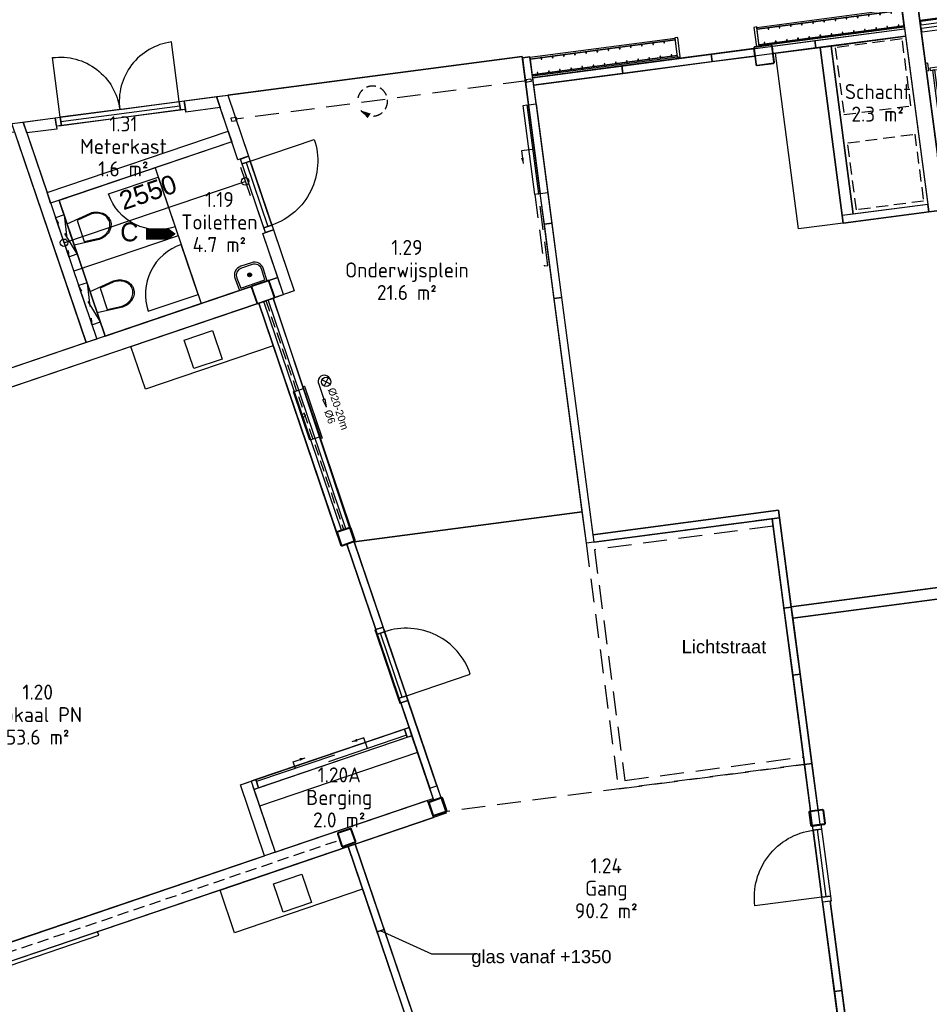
# Model space of a CAD drawing. Header units: millimetres. Extents: x 29775 to 122352, y 25482 to 104177.
# Tile 5 of 20: x 46376 to 58498, y 42530 to 55648. Entities that reach past the tile are written whole.
import ezdxf
from ezdxf.enums import TextEntityAlignment as Align

# ---------------------------------------------------------------- set-up
doc = ezdxf.new("R2010")
doc.units = ezdxf.units.MM
doc.header["$LTSCALE"] = 100
doc.linetypes.add('DASHED', pattern=[0.75, 0.5, -0.25])
doc.linetypes.add('HIDDEN2', pattern=[4.7625, 3.175, -1.5875])
for name, color, linetype in [('AL35----_Plafonds', 8, 'Continuous'), ('AL37----_Dakopeningen', 6, 'Continuous'), ('AL73----_Vaste-keukenvoorzieningen', 8, 'Continuous'), ('Bestaand-Dun-Arc', 8, 'Continuous'), ('Beveilig-Alg-Az', 1, 'Continuous'), ('Beveilig-Alg-Txt', 2, 'Continuous'), ('bib', 9, 'Continuous'), ('BiKoz-Draai-Az', 8, 'Continuous'), ('BiKoz-Hout-Az', 8, 'Continuous'), ('BiKoz-Hout-Drs', 2, 'Continuous'), ('BiWand-Kalkzst-Drs', 3, 'Continuous'), ('BiWand-Syst-Drs', 3, 'Continuous'), ('Construct-Beton-Drs', 4, 'Continuous'), ('Construct-Staal-Drs', 4, 'Continuous'), ('Inricht-Alg-Az', 1, 'Continuous'), ('InrSanit-Alg-Az', 1, 'Continuous'), ('MTXT35-1', 3, 'Continuous'), ('nieuw uitzet', 2, 'Continuous'), ('Sanitair-Alg-Az', 1, 'Continuous'), ('X-BT$1----_Ruimtegegevens', 7, 'Continuous')]:
    doc.layers.add(name, color=color, linetype=linetype)
doc.layers.add('BL$8-GO--polylijnen', color=10, linetype='Continuous', plot=False)
for name, color, linetype, lineweight in [('X-BT$23A__RuimteElement', 7, 'Continuous', 0), ('X-BT$23F__RuimteElement', 7, 'Continuous', 0), ('X-BT$23m2_RuimteElement', 7, 'Continuous', 0), ('X-BT$23NR__Ruimtenummer', 1, 'Continuous', 0), ('X-BT$23P__Algemeen', 1, 'Continuous', 0)]:
    doc.layers.add(name, color=color, linetype=linetype, lineweight=lineweight)
doc.styles.add('BOS', font='arial.ttf')
doc.styles.add('BOS3', font='arial.ttf')
doc.styles.add('Isocpeur', font='isocpeur.ttf')
doc.dimstyles.new('BOS3', dxfattribs={"dimtxt": 2.5, "dimasz": 2, "dimexe": 2, "dimexo": 0, "dimgap": 1.5, "dimtad": 1, "dimdec": 3, "dimdsep": 46, "dimtxsty": 'BOS3', "dimblk": 'SMALL', "dimblk1": 'SMALL', "dimblk2": 'SMALL', "dimcen": 2.5, "dimclrd": 1, "dimclre": 1, "dimclrt": 2, "dimadec": 4, "dimazin": 2, "dimtfac": 1, "dimtdec": 3, "dimtix": 1, "dimtmove": 2, "dimatfit": 3, "dimfxl": 2, "dimfxlon": 1, "dimtvp": 1, "dimtolj": 1, "dimtzin": 0, "dimarcsym": 0})

# ---------------------------------------------------------------- blocks, each defined once
blk = doc.blocks.new('toilethangend met reservoir')
at = {"layer": 'BiKoz-Hout-Drs'}
blk.add_line((120, -175), (120, 725), dxfattribs=at)
at = {"layer": 'Sanitair-Alg-Az', "linetype": 'HIDDEN2'}
for p, q in [((120, 0), (0, 550)), ((120, 550), (0, 0))]:
    blk.add_line(p, q, dxfattribs=at)
blk.add_lwpolyline([(120, 550), (0, 550), (0, 0), (120, 0)], close=True, dxfattribs=at)
at = {"layer": 'Sanitair-Alg-Az'}
blk.add_lwpolyline([(120, 424), (460, 460, -0.08399), (546, 445, -0.091257), (616, 406, -0.103849), (664, 344, -0.114925), (680, 275, -0.114925), (664, 206, -0.103849), (616, 144, -0.091257), (546, 105, -0.08399), (460, 90), (120, 126)], format="xyb", dxfattribs=at)
blk.add_lwpolyline([(462, 105, 0.081247), (541, 119, 0.091257), (606, 156, 0.103849), (650, 212, 0.114925), (665, 275, 0.114925), (650, 338, 0.103849), (606, 394, 0.091257), (541, 431, 0.081247), (462, 445), (260, 424), (260, 126)], format="xyb", close=True, dxfattribs=at)
blk = doc.blocks.new('binkozschuif')
at = {"layer": 'BiKoz-Hout-Az', "linetype": 'Continuous'}
for p, q in [((67, 85), (1163, 85)), ((1063, 28), (2158, 28))]:
    blk.add_line(p, q, dxfattribs=at)
at = {"layer": 'BiKoz-Hout-Az'}
for p, q in [((615, 85), (615, -65)), ((1610, 28), (1610, -65)), ((615, -65), (785, -65)), ((1610, -65), (1440, -65))]:
    blk.add_line(p, q, dxfattribs=at)
blk.add_lwpolyline([(67, 0), (2158, 0), (2158, 114), (67, 114)], close=True, dxfattribs=at)
for points in [[(785, -65, 0, 37.5, 0), (710, -65, 37.5, 37.5, 0)], [(1440, -65, 0, 37.5, 0), (1515, -65, 37.5, 37.5, 0)]]:
    blk.add_lwpolyline(points, format="xyseb", dxfattribs=at)
at = {"layer": 'BiKoz-Hout-Drs'}
for points in [[(0, 0), (67, 0), (67, 114), (0, 114)], [(2158, 0), (2225, 0), (2225, 114), (2158, 114)]]:
    blk.add_lwpolyline(points, close=True, dxfattribs=at)
blk = doc.blocks.new('spoelblok1800x600')
at = {"layer": 'Inricht-Alg-Az', "linetype": 'Continuous'}
blk.add_lwpolyline([(1800, 0), (1800, 600), (0, 600), (0, 0)], close=True, dxfattribs=at)
at = {"layer": 'Inricht-Alg-Az', "linetype": 'Continuous', "ltscale": 0.5}
blk.add_lwpolyline([(700, 50), (1100, 50), (1100, 450), (700, 450)], close=True, dxfattribs=at)
blk = doc.blocks.new('lift brancar')
for p, q in [((1550, 2270), (450, 120)), ((1550, 120), (450, 2270))]:
    blk.add_line(p, q)
for points in [[(430, 2640), (0, 2640), (0, 2440), (430, 2440)], [(1650, 2640), (1570, 2640), (1570, 2440), (1650, 2440)], [(1650, 2440), (0, 2440), (0, 0), (1650, 0)], [(550, 2430), (1450, 2430), (1450, 2377.5), (550, 2377.5)], [(450, 2270), (450, 120), (1550, 120), (1550, 2270)], [(550, 2337.5), (1450, 2337.5), (1450, 2285), (550, 2285)], [(30, 1865), (0, 1865), (0, 1765), (30, 1765)], [(450, 1765), (450, 1795), (50, 1795), (50, 1765)], [(110, 1765), (80, 1765), (80, 625), (110, 625)], [(30, 525), (0, 525), (0, 625), (30, 625)], [(450, 595), (450, 625), (50, 625), (50, 595)]]:
    blk.add_lwpolyline(points, close=True)
for points in [[(430, 2500), (550, 2500), (550, 2440)], [(1570, 2500), (1450, 2500), (1450, 2275)]]:
    blk.add_lwpolyline(points)
at = {"ltscale": 0.2}
for points in [[(10, 2430), (550, 2430), (550, 2377.5), (10, 2377.5)], [(10, 2337.5), (550, 2337.5), (550, 2285), (10, 2285)]]:
    blk.add_lwpolyline(points, close=True, dxfattribs=at)
blk = doc.blocks.new('kapstok leerkotte 25x')
at = {"layer": 'Inricht-Alg-Az'}
for points in [[(20, 1950), (0, 1950)], [(0, 1950), (250, 1950)], [(230, 0), (230, 1950)], [(230, 1950), (250, 1950)], [(250, 0), (250, 1950)], [(0, 0), (250, 0)]]:
    blk.add_lwpolyline(points, dxfattribs=at)
at = {"layer": 'Inricht-Alg-Az', "color": 9}
for points in [[(20, 1950), (20, 0), (0, 0), (0, 1950)], [(20, 1870), (40, 1870), (40, 1880), (20, 1880)], [(20, 1720), (40, 1720), (40, 1730), (20, 1730)], [(20, 1570), (40, 1570), (40, 1580), (20, 1580)], [(20, 1420), (40, 1420), (40, 1430), (20, 1430)], [(20, 1270), (40, 1270), (40, 1280), (20, 1280)], [(20, 1120), (40, 1120), (40, 1130), (20, 1130)], [(20, 970), (40, 970), (40, 980), (20, 980)], [(20, 820), (40, 820), (40, 830), (20, 830)], [(20, 670), (40, 670), (40, 680), (20, 680)], [(20, 520), (40, 520), (40, 530), (20, 530)], [(20, 370), (40, 370), (40, 380), (20, 380)], [(20, 220), (40, 220), (40, 230), (20, 230)], [(20, 70), (40, 70), (40, 80), (20, 80)]]:
    blk.add_lwpolyline(points, close=True, dxfattribs=at)
blk.add_lwpolyline([(20, 0), (20, 1950)], dxfattribs=at)
at = {"layer": 'Inricht-Alg-Az'}
for points in [[(230, 1950), (230, 0), (250, 0), (250, 1950)], [(210, 1795), (230, 1795), (230, 1805), (210, 1805)], [(210, 1645), (230, 1645), (230, 1655), (210, 1655)], [(210, 1495), (230, 1495), (230, 1505), (210, 1505)], [(210, 1345), (230, 1345), (230, 1355), (210, 1355)], [(210, 1195), (230, 1195), (230, 1205), (210, 1205)], [(210, 1045), (230, 1045), (230, 1055), (210, 1055)], [(210, 895), (230, 895), (230, 905), (210, 905)], [(210, 745), (230, 745), (230, 755), (210, 755)], [(210, 595), (230, 595), (230, 605), (210, 605)], [(210, 445), (230, 445), (230, 455), (210, 455)], [(210, 295), (230, 295), (230, 305), (210, 305)], [(210, 145), (230, 145), (230, 155), (210, 155)]]:
    blk.add_lwpolyline(points, close=True, dxfattribs=at)
blk = doc.blocks.new('dtboord01')
at = {"layer": 'Inricht-Alg-Az'}
blk.add_lwpolyline([(0, -50), (1800, -50), (1800, 0), (0, 0)], close=True, dxfattribs=at)
blk = doc.blocks.new('binkozdeur1034')
at = {"layer": 'BiKoz-Draai-Az'}
blk.add_lwpolyline([(967, 0), (67, 0), (67, -900, 0.414214)], format="xyb", close=True, dxfattribs=at)
at = {"layer": 'BiKoz-Hout-Az'}
blk.add_line((67, 57), (967, 57), dxfattribs=at)
blk.add_lwpolyline([(67, 0), (967, 0), (967, 114), (67, 114)], close=True, dxfattribs=at)
at = {"layer": 'BiKoz-Hout-Drs'}
for points in [[(0, 0), (67, 0), (67, 114), (0, 114)], [(967, 0), (1034, 0), (1034, 114), (967, 114)]]:
    blk.add_lwpolyline(points, close=True, dxfattribs=at)
blk = doc.blocks.new('fontein')
at = {"layer": 'InrSanit-Alg-Az'}
for points in [[(-75, 300, 0.431046), (-200, 168), (-195, 0), (195, 0), (200, 168, 0.431046), (75, 300)], [(-75, 275, 0.43387), (-175, 168), (-170, 25), (170, 25), (175, 168, 0.43387), (75, 275)]]:
    blk.add_lwpolyline(points, format="xyb", close=True, dxfattribs=at)
for points in [[(20, 155), (-20, 155)], [(0, 175), (0, 135)]]:
    blk.add_lwpolyline(points, dxfattribs=at)
for radius in [25, 20]:
    blk.add_circle((0, 155), radius, dxfattribs=at)
blk = doc.blocks.new('meterkastkozijn')
at = {"layer": 'BiKoz-Draai-Az'}
for points in [[(867, 114), (67, 114), (67, 914, -0.414214)], [(867, 114), (1667, 114), (1667, 914, 0.414214)]]:
    blk.add_lwpolyline(points, format="xyb", close=True, dxfattribs=at)
at = {"layer": 'BiKoz-Hout-Az'}
blk.add_line((67, 57), (1667, 57), dxfattribs=at)
blk.add_lwpolyline([(67, 114), (1667, 114), (1667, 0), (67, 0)], close=True, dxfattribs=at)
at = {"layer": 'BiKoz-Hout-Drs'}
for points in [[(0, 114), (67, 114), (67, 0), (0, 0)], [(1667, 114), (1734, 114), (1734, 0), (1667, 0)]]:
    blk.add_lwpolyline(points, close=True, dxfattribs=at)
blk = doc.blocks.new('cabinedeur')
at = {"layer": 'BiKoz-Draai-Az'}
blk.add_lwpolyline([(700, 700), (0, 700), (0, 0, 0.416446)], format="xyb", close=True, dxfattribs=at)
blk = doc.blocks.new('rolluiksymbol')
at = {"layer": 'BiKoz-Draai-Az'}
blk.add_lwpolyline([(-171, -104, 0, 75, 0), (-71, -190, 75, 75, 0)], format="xyseb", dxfattribs=at)
at = {"layer": 'BiKoz-Draai-Az', "linetype": 'HIDDEN2', "ltscale": 0.4}
blk.add_arc((0, 0), 200, 211.3867, 163.6722, dxfattribs=at)
blk = doc.blocks.new('rolluik')
at = {"layer": 'Inricht-Alg-Az', "linetype": 'HIDDEN2'}
blk.add_line((60, -305), (-3827, -816), dxfattribs=at)
at = {"layer": 'bib', "rotation": 7.500000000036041}
blk.add_blockref('rolluiksymbol', (-1997, -576), dxfattribs=at)
blk = doc.blocks.new('_K200x10')
at = {"layer": 'Construct-Staal-Drs'}
for points in [[(85, 100), (-85, 100, 0.414214), (-100, 85), (-100, -85, 0.414214), (-85, -100), (85, -100, 0.414214), (100, -85), (100, 85, 0.414214)], [(85, 90), (-85, 90, 0.414214), (-90, 85), (-90, -85, 0.414214), (-85, -90), (85, -90, 0.414214), (90, -85), (90, 85, 0.414214)]]:
    blk.add_lwpolyline(points, format="xyb", close=True, dxfattribs=at)
blk = doc.blocks.new('_Small')
at = {"color": 0, "linetype": 'ByBlock', "lineweight": -2}
blk.add_circle((0, 0), 0.25, dxfattribs=at)
blk = doc.blocks.new('*D563')
at = {"layer": 'DEFPOINTS', "color": 1, "lineweight": -2, "transparency": 16777216}
for p, q in [((49317, 53684), (49445, 53305)), ((46966, 52676), (49381, 53494)), ((46902, 52865), (47030, 52486))]:
    blk.add_line(p, q, dxfattribs=at)
at = {"layer": 'DEFPOINTS', "color": 0, "transparency": 16777216}
for p in [(49203, 54020), (49381, 53494), (46788, 53202)]:
    blk.add_point(p, dxfattribs=at)
at = {"layer": 'DEFPOINTS', "color": 1, "lineweight": -2, "transparency": 16777216, "xscale": 200, "yscale": 200, "zscale": 200}
for p, rotation in [((49381, 53494), 18.72752551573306), ((46966, 52676), 198.727525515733)]:
    blk.add_blockref('_Small', p, dxfattribs=dict(at, rotation=rotation))
at = {"layer": 'DEFPOINTS', "color": 2, "transparency": 16777216, "insert": (48085, 53348), "char_height": 250, "attachment_point": 5, "rotation": 18.7275, "style": 'BOS3'}
blk.add_mtext('\\A1;2550', dxfattribs=at)
blk = doc.blocks.new('brandslanghaspel 20m')
at = {"layer": 'Beveilig-Alg-Az'}
for p, q in [((-86, 291), (86, 119)), ((-86, 119), (86, 291)), ((0, 0), (424, 0)), ((424, -30), (424, 30)), ((644, 0), (424, 30)), ((644, 0), (424, -30))]:
    blk.add_line(p, q, dxfattribs=at)
blk.add_circle((0, 205), 122, dxfattribs=at)
blk.add_arc((-27, 163), 165, 80.6472, 279.3528, dxfattribs=at)
at = {"layer": 'Beveilig-Alg-Txt', "style": 'BOS'}
for s, p in [('%%C20-20m', (202, 180)), ('%%C6', (728, -98))]:
    blk.add_text(s, height=200, dxfattribs=at).set_placement(p)
blk = doc.blocks.new('ruimtenummer met m2_1')
at = {"layer": 'MTXT35-1', "style": 'BOS'}
for tag, p in [('RUIMTENUMMER', (-8, 1448)), ('RUIMTENAAM', (-8, 948))]:
    blk.add_attdef(tag, p, '', height=350, dxfattribs=at)
blk = doc.blocks.new('*U79')
at = {"layer": 'Construct-Staal-Drs'}
for points in [[(110, 125), (-110, 125, 0.4142136), (-125, 110), (-125, -110, 0.4142136), (-110, -125), (110, -125, 0.4142136), (125, -110), (125, 110, 0.4142136)], [(110, 118.7), (-110, 118.7, 0.4142136), (-118.7, 110), (-118.7, -110, 0.4142136), (-110, -118.7), (110, -118.7, 0.4142136), (118.7, -110), (118.7, 110, 0.4142136)]]:
    blk.add_lwpolyline(points, format="xyb", close=True, dxfattribs=at)
blk = doc.blocks.new('brandslanghaspel 25-30m inbouw')
at = {"layer": 'Beveilig-Alg-Az'}
blk.add_lwpolyline([(-340, 0), (-340, 144), (340, 144), (340, 0)], close=True, dxfattribs=at)
at = {"layer": 'Beveilig-Alg-Az', "linetype": 'HIDDEN2', "ltscale": 0.1}
blk.add_lwpolyline([(19.999512, 144), (19.999512, 111.200195, -1), (-20.000488, 111.200192), (-20, 144)], format="xyb", dxfattribs=at)
at = {"layer": 'Beveilig-Alg-Az', "linetype": 'Continuous', "ltscale": 400}
blk.add_lwpolyline([(-367.5, 0), (367.5, 0), (367.5, -18, -0.414214), (364.5, -21), (-364.5, -21, -0.414214), (-367.5, -18)], format="xyb", close=True, dxfattribs=at)
blk = doc.blocks.new('wijzigingspijl_dik_R')
at = {"layer": 'Bestaand-Dun-Arc'}
blk.add_lwpolyline([(643, 0, 0, 300, 0), (443, 0, 150, 150, 0), (243, 0, 0, 0, 0)], format="xyseb", dxfattribs=at)
at = {"layer": 'Bestaand-Dun-Arc', "color": 4}
blk.add_attdef('VERSIE', text='', height=250, dxfattribs=at).set_placement((121, 0), align=Align.MIDDLE)
blk = doc.blocks.new('Ruimtefunctie')
at = {"layer": 'X-BT$23A__RuimteElement', "style": 'Isocpeur', "width": 0.94}
blk.add_attdef('RUIMTEFUNCTIE-A', text='', height=200, dxfattribs=at).set_placement((0, -600), align=Align.MIDDLE_CENTER)
at = {"layer": 'X-BT$23F__RuimteElement', "style": 'Isocpeur', "width": 0.94}
blk.add_attdef('RUIMTEFUNCTIE', text='', height=200, dxfattribs=at).set_placement((0, 300), align=Align.MIDDLE_CENTER)
at = {"layer": 'X-BT$23m2_RuimteElement', "style": 'Isocpeur', "width": 0.94}
blk.add_attdef('RUIMTEFUNCTIE-B', text='', height=200, dxfattribs=at).set_placement((0, 0), align=Align.MIDDLE_CENTER)
at = {"layer": 'X-BT$23NR__Ruimtenummer', "style": 'Isocpeur', "width": 0.94}
blk.add_attdef('RUIMTENUMMER', text='', height=200, dxfattribs=at).set_placement((0, 600), align=Align.MIDDLE_CENTER)
at = {"layer": 'X-BT$23P__Algemeen', "style": 'Isocpeur', "width": 0.94}
blk.add_attdef('PEILMAAT', text='', height=200, dxfattribs=at).set_placement((0, -300), align=Align.MIDDLE_CENTER)

msp = doc.modelspace()

# ---------------------------------------------------------------- linework, layer by layer
for p, q in [((48569.0311, 54566.4013), (48588.61, 54417.6845)), ((46849.8657, 54340.0688), (46869.4446, 54191.3521))]:
    msp.add_line(p, q)
at = {"layer": 'AL35----_Plafonds', "linetype": 'HIDDEN2'}
msp.add_line((56830.1847, 45726.942), (52072.1625, 45100.5365), dxfattribs=at)
at = {"layer": 'AL37----_Dakopeningen', "linetype": 'HIDDEN2'}
for points in [[(54355.0706, 45401.0572), (56932.8859, 45740.433), (56502.1417, 49012.2597), (53924.3265, 48672.8839)], [(54441.1879, 45513.2875), (56820.6556, 45826.5503), (56416.0244, 48900.0294), (54036.5567, 48586.7666)]]:
    msp.add_lwpolyline(points, close=True, dxfattribs=at)
at = {"layer": 'AL73----_Vaste-keukenvoorzieningen'}
msp.add_lwpolyline([(57349.4967, 52938.6335), (56754.6371, 52860.2624), (56446.626, 55199.911), (57041.6254, 55277.0903)], close=True, dxfattribs=at)
at = {"layer": 'BiKoz-Hout-Az'}
for p, q in [((53211.1836, 53919.4524), (53062.4704, 53899.8471)), ((53062.4704, 53899.8471), (53084.6881, 53731.3185))]:
    msp.add_line(p, q, dxfattribs=at)
msp.add_lwpolyline([(53084.6881, 53731.3185, 0, 37.5, 0), (53074.8854, 53805.6751, 37.5, 37.5, 0)], format="xyseb", dxfattribs=at)
at = {"layer": 'BiKoz-Hout-Az', "linetype": 'HIDDEN2'}
msp.add_lwpolyline([(53365.2183, 52368.5948), (53414.7894, 52375.1299), (53289.2625, 53327.2641), (53239.6914, 53320.729)], close=True, dxfattribs=at)
at = {"layer": 'BiKoz-Hout-Drs'}
for p, q in [((48180.348, 53673.8204), (48794.0739, 51865.842)), ((47515.3636, 51431.7787), (46902.3319, 53240.0419)), ((48487.3546, 52769.4078), (47095.0128, 52296.7715))]:
    msp.add_line(p, q, dxfattribs=at)
for points in [[(53083.5287, 54505.1046), (53133.0998, 54511.6401), (53289.2675, 53327.2648), (53239.6965, 53320.7292)], [(53367.7549, 52924.0509), (53466.897, 52937.122), (53597.4028, 51945.6893), (53498.2607, 51932.6182)], [(57014.8069, 45117.9933), (56932.8577, 45740.4591), (56833.7132, 45727.4065), (56915.6636, 45104.9315)], [(57331.7382, 42714.7992), (57175.1067, 43904.533), (57075.9622, 43891.4804), (57232.5937, 42701.7466)], [(57462.0575, 41724.9257), (57331.7382, 42714.7992), (57232.5937, 42701.7466), (57362.913, 41711.8731)]]:
    msp.add_lwpolyline(points, close=True, dxfattribs=at)
at = {"layer": 'BiWand-Kalkzst-Drs'}
msp.add_lwpolyline([(58702.8215, 53116.7242), (58345.1798, 55833.2831), (58132.0191, 55805.2199), (58489.6609, 53088.661)], close=True, dxfattribs=at)
at = {"layer": 'BiWand-Syst-Drs'}
for points in [[(58181.3998, 55428.2985), (56986.9482, 55271.0436), (56973.8759, 55370.3276), (58168.3275, 55527.5826)], [(56986.9482, 55271.0436), (56419.2087, 55196.3015), (56406.1377, 55295.5858), (56973.8759, 55370.3276)], [(55603.8793, 55088.9615), (56171.3475, 55163.6699), (56158.2765, 55262.9541), (55590.81, 55188.246)], [(57041.6254, 55277.0903), (57190.3718, 55296.444), (57485.163, 53057.2792), (57336.4463, 53037.7003)], [(54414.1454, 54932.3306), (55603.8793, 55088.9615), (55590.81, 55188.246), (54401.0761, 55031.6151)], [(53224.4115, 54775.6997), (54414.1454, 54932.3306), (54401.0761, 55031.6151), (53211.3422, 54874.9842)], [(48588.61, 54417.6845), (48569.0311, 54566.4013), (48998.3056, 54622.9163), (49047.4661, 54478.0941)], [(48998.3056, 54622.9163), (49149.9345, 54642.8786), (49426.5735, 53827.9266), (49284.534, 53779.7107)], [(46469.7517, 54138.7315), (46420.5911, 54283.5538), (46849.8657, 54340.0688), (46869.4446, 54191.3521)], [(46268.9609, 54263.5913), (46420.5911, 54283.5538), (47401.7308, 51393.2094), (47259.6912, 51344.9939)], [(46787.8397, 53201.6744), (46739.6238, 53343.714), (49154.2956, 54163.3846), (49202.8318, 54020.3975)], [(53314.0049, 53330.5274), (53413.2242, 53343.6084), (53466.7843, 52937.122), (53367.6423, 52924.0509)], [(57336.4463, 53037.7001), (57349.4989, 52938.5556), (58489.6609, 53088.661), (58476.6083, 53187.8055)], [(49617.0359, 52800.6302), (49759.0754, 52848.8461), (50035.5809, 52033.8487), (49893.5413, 51985.6328)], [(49775.0428, 51945.408), (49893.5413, 51985.6328), (49816.3959, 52212.8961), (49697.9324, 52172.6831)], [(42081.2355, 49333.7123), (49538.3103, 51865.0481), (49461.1727, 52092.2881), (42004.09, 49560.9756)], [(53498.1835, 51932.6082), (53597.4028, 51945.6893), (54026.5519, 48686.3217), (53927.4098, 48673.2506)], [(50786.4707, 48888.2794), (49751.6635, 51937.4635), (49561.8923, 51873.0614), (50596.7046, 48823.8625)], [(56489.0637, 49111.371), (54013.5014, 48785.4392), (54026.554, 48686.2947), (56502.1163, 49012.2265)], [(56658.7477, 47822.4927), (56502.1163, 49012.2265), (56402.9718, 48999.1739), (56559.6032, 47809.4401)], [(56678.1695, 47675.9071), (62507.8653, 48443.4011), (62488.2864, 48592.1178), (56658.5906, 47824.6238)], [(56776.2263, 46930.193), (56658.7527, 47822.4933), (56559.6082, 47809.4407), (56677.0818, 46917.1404)], [(56932.8577, 45740.4591), (56776.2263, 46930.193), (56677.0818, 46917.1404), (56833.7132, 45727.4065)], [(49781.0268, 44555.1305), (49638.9873, 44506.9146), (49317.5478, 45453.8447), (49459.5873, 45502.0606)], [(43150.3184, 42050.8576), (51889.1975, 45017.3328), (51889.1975, 45017.3328), (51812.0597, 45244.5733), (51812.0597, 45244.5733), (43073.173, 42278.1209)], [(51137.6965, 43494.9763), (51232.3895, 43527.1202), (50846.6621, 44663.4364), (50751.9691, 44631.2924)], [(51523.4238, 42358.6601), (51618.1168, 42390.8041), (51232.3895, 43527.1202), (51137.6965, 43494.9763)]]:
    msp.add_lwpolyline(points, close=True, dxfattribs=at)
for points in [[(50663.2149, 48846.4397), (49628.178, 51895.5579)], [(50720.0308, 48865.7261), (49684.9932, 51914.8486)], [(52454.7297, 43197.5451), (51866.8157, 43197.5451), (51185.043, 43511.0483)]]:
    msp.add_lwpolyline(points, dxfattribs=at)
at = {"layer": 'BL$8-GO--polylijnen'}
for points in [[(57858.1046, 57885.8072), (52648.1716, 57199.9065), (52179.5469, 58580.4303), (51895.7942, 58484.1092), (51894.1797, 58488.8653), (45706.1248, 56388.3037), (43148.0548, 56051.5273), (43432.6019, 53890.1775), (53073.0398, 55159.3653), (53075.6503, 55139.5364), (53174.7948, 55152.589), (53211.3422, 54874.9841), (58168.5665, 55527.6151)], [(53224.9033, 54775.7076), (54013.4326, 48785.4137), (56489.0409, 49111.5437), (56658.5906, 47824.6238), (62260.254, 48562.0968), (61290.1862, 55930.4936), (61244.9514, 56063.7509), (60216.282, 55928.324), (60554.3448, 53360.4818), (57349.4967, 52938.6335), (57041.4086, 55278.2722)], [(57190.3718, 55296.444), (58181.3998, 55428.2985), (58476.6083, 53187.8055), (57485.1631, 53057.2791)], [(50831.8861, 48692.487), (53872.125, 49092.9562), (53073.0398, 55159.3653), (49149.9345, 54642.8786), (50035.5809, 52033.8487), (49751.6635, 51937.4635)], [(46469.7517, 54138.7315), (46739.6238, 53343.714), (49154.2949, 54163.3844), (49047.4661, 54478.0941), (48588.61, 54417.6845), (48583.911, 54453.3765), (46864.7457, 54227.0441), (46869.4446, 54191.3521)], [(41956.7436, 49544.9035), (40686.6121, 53286.5902), (43660.0908, 53678.0561), (43643.6445, 53802.9781), (46306.3229, 54153.5264), (47259.6912, 51344.9939)], [(49202.8318, 54020.3975), (46902.1959, 53240.4431), (47516.0912, 51432.0231), (49816.3959, 52212.8961), (49616.9024, 52800.5849), (49650.9919, 52812.1567), (49318.6235, 53791.2825), (49284.534, 53779.7107)], [(42033.889, 49317.6404), (44283.9654, 42689.1295), (49638.9873, 44506.9146), (49317.5478, 45453.8447), (51566.5069, 46217.2635), (50737.1931, 48660.3431), (50660.9785, 48634.4717), (49561.8948, 51873.054)], [(53872.125, 49092.9562), (50831.8861, 48692.487), (52059.7771, 45075.2368), (50846.6621, 44663.4364), (53173.9996, 37807.705), (51829.549, 37351.3255), (54047.4891, 30817.4847), (56031.914, 31491.1062), (56144.4184, 31159.6789), (56158.6224, 31164.5005), (56156.3723, 31171.129), (57529.3137, 31637.1799), (57029.0379, 35436.999), (58168.7033, 35587.0388), (56402.8676, 48999.1595), (53927.4209, 48673.1667)], [(63493.726, 39192.9475), (62279.833, 48413.3801), (56678.1695, 47675.9071), (57039.7232, 44929.6341), (57054.0226, 44931.5167), (57188.9869, 43906.3604), (57175.1067, 43904.533), (57892.0723, 38455.4758)], [(49496.2314, 45394.1106), (49781.0268, 44555.1305), (51887.9463, 45270.3333), (51603.151, 46109.3134)], [(45398.5008, 35421.7039), (50753.0929, 37239.3432), (50431.6546, 38186.27), (52680.6137, 38949.6888), (50751.9542, 44631.2874), (43148.4178, 42050.2346)]]:
    msp.add_lwpolyline(points, close=True, dxfattribs=at)
msp.add_lwpolyline([(53073.0398, 55159.3653), (49149.9345, 54642.8786)], dxfattribs=at)
at = {"layer": 'Construct-Beton-Drs', "linetype": 'DASHED', "ltscale": 3}
for p, q in [((49656.9101, 51905.3073), (50691.9451, 48856.1923)), ((44275.1874, 42559.4245), (50637.3323, 44719.6868))]:
    msp.add_line(p, q, dxfattribs=at)
at = {"layer": 'Inricht-Alg-Az'}
for points in [[(56232.5583, 55292.9076), (56198.6215, 55550.6833), (56158.9637, 55545.4623), (56192.9005, 55287.6866)], [(55179.252, 55154.237), (55145.3152, 55412.0127), (55105.6574, 55406.7916), (55139.5942, 55149.016)], [(53193.0693, 54822.2484), (53118.7109, 54812.4589), (53113.4899, 54852.1167), (53187.8482, 54861.9061)], [(49196.2744, 54296.0606), (49270.6328, 54305.85), (49265.4118, 54345.5078), (49191.0534, 54335.7184)], [(51122.9204, 47524.0269), (51217.6135, 47556.1709), (50831.8861, 48692.487), (50737.1931, 48660.3431)], [(49781.0268, 44555.1305), (51887.679, 45270.2426), (51678.7434, 45885.7472), (49572.0912, 45170.6351)]]:
    msp.add_lwpolyline(points, close=True, dxfattribs=at)
at = {"layer": 'Inricht-Alg-Az', "linetype": 'HIDDEN2', "ltscale": 0.5}
for points in [[(57361.1344, 54382.4369), (58253.4348, 54499.9103), (58135.9614, 55392.2107), (57243.661, 55274.7373)], [(57410.7356, 54005.6781), (58303.036, 54123.1515), (58420.5093, 53230.8511), (57528.2089, 53113.3777)]]:
    msp.add_lwpolyline(points, close=True, dxfattribs=at)
at = {"layer": 'Inricht-Alg-Az'}
for points in [[(53157.8843, 54514.9076), (53313.9256, 53330.5169)], [(53257.0263, 54527.9787), (53413.0665, 53343.5877)]]:
    msp.add_lwpolyline(points, dxfattribs=at)
at = {"layer": 'nieuw uitzet'}
for points in [[(53257.0263, 54527.9787), (53174.7948, 55152.589), (53075.6503, 55139.5364), (53157.8818, 54514.9261)], [(51841.0162, 45408.585), (51935.7092, 45440.729), (51549.9819, 46577.0451), (51455.2889, 46544.9012)], [(51894.3752, 45251.3946), (51841.0162, 45408.585), (51935.7092, 45440.729), (51989.0682, 45283.5386)]]:
    msp.add_lwpolyline(points, close=True, dxfattribs=at)

# ---------------------------------------------------------------- block references
at = {"rotation": 7.499999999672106}
msp.add_blockref('meterkastkozijn', (46864.7457, 54227.0441), dxfattribs=at)
msp.add_blockref('rolluik', (53075.6503, 55139.5364))
at = {"layer": 'bib'}
for name, p, rotation in [('lift brancar', (58691.0082, 53216.0318), 7.499999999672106), ('kapstok leerkotte 25x', (58165.8758, 55547.4337), 97.5000000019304), ('kapstok leerkotte 25x', (55142.0492, 55149.339), 97.5000000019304), ('*U79', (56295.9157, 55175.1427), 7.500000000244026), ('toilethangend met reservoir', (47029.5482, 52487.9767), 18.74999999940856), ('cabinedeur', (48527.3781, 52651.4941), 198.7491825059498), ('toilethangend met reservoir', (47336.9449, 51584.6448), 18.74999999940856), ('fontein', (49489.8168, 52102.0182), 18.75172121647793), ('*U79', (49618.1038, 52018.8597), 18.75000000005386), ('brandslanghaspel 25-30m inbouw', (50269.0671, 50412.8715), 108.7500000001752), ('_K200x10', (50723.8556, 48761.42), 18.74999999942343), ('binkozdeur1034', (51549.9819, 46577.0451), 108.7499999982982), ('binkozschuif', (51566.5069, 46217.2635), 198.7499999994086), ('_K200x10', (51945.3255, 45163.0855), 18.74999999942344), ('_K200x10', (57003.19, 45015.5987), 7.505332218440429), ('_K200x10', (50732.0253, 44751.8307), 18.74999999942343), ('dtboord01', (45708.5155, 42919.2921), 18.74999999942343)]:
    msp.add_blockref(name, p, dxfattribs=dict(at, rotation=rotation))
at = {"layer": 'bib', "xscale": -1}
for name, p, rotation in [('binkozdeur1034', (49426.5735, 53827.9266), 108.7499999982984), ('cabinedeur', (48447.1262, 52887.9098), 18.74918250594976), ('spoelblok1800x600', (49754.7585, 51304.8959), 18.74999999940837), ('binkozdeur1034', (57075.9622, 43891.4804), 277.5000002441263), ('spoelblok1800x600', (50944.8328, 44063.1344), 18.74999999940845)]:
    msp.add_blockref(name, p, dxfattribs=dict(at, rotation=rotation))
at = {"layer": 'bib'}
ref = msp.add_blockref('wijzigingspijl_dik_R', (47813.9429, 52794.0658), dxfattribs=at)
ref.add_attrib('VERSIE', 'C', dxfattribs={"layer": 'Bestaand-Dun-Arc', "color": 4, "height": 250}).set_placement((47836.9774, 52819.9707), align=Align.MIDDLE)
at = {"layer": 'bib', "xscale": 0.4999999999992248, "yscale": 0.4999999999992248, "zscale": 0.4999999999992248, "rotation": 288.7499999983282}
msp.add_blockref('brandslanghaspel 20m', (50362.9781, 50790.8116), dxfattribs=at)
at = {"layer": 'bib'}
ref = msp.add_blockref('ruimtenummer met m2_1', (55201.2335, 46732.5927), dxfattribs=dict(at, xscale=0.5, yscale=0.5, zscale=0.5))
ref.add_attrib('RUIMTENAAM', 'Lichtstraat', (55197.3989, 47206.8427), dxfattribs={"layer": 'MTXT35-1', "height": 175, "style": 'BOS'})
ref = msp.add_blockref('ruimtenummer met m2_1', (52397.8518, 42604.3483), dxfattribs=dict(at, xscale=0.5, yscale=0.5, zscale=0.5))
ref.add_attrib('RUIMTENAAM', 'glas vanaf +1350', (52394.0172, 43078.5983), dxfattribs={"layer": 'MTXT35-1', "height": 175, "style": 'BOS'})
at = {"layer": 'X-BT$1----_Ruimtegegevens'}
ref = msp.add_blockref('Ruimtefunctie', (57810.5315, 54689.753), dxfattribs=at)
ref.add_attrib('RUIMTEFUNCTIE', 'Schacht', dxfattribs={"layer": 'X-BT$23F__RuimteElement', "height": 200, "style": 'Isocpeur', "width": 0.94}).set_placement((57810.5315, 54689.753), align=Align.MIDDLE_CENTER)
ref.add_attrib('RUIMTEFUNCTIE-B', '2.3 m²', dxfattribs={"layer": 'X-BT$23m2_RuimteElement', "height": 200, "style": 'Isocpeur', "width": 0.94}).set_placement((57810.5315, 54389.753), align=Align.MIDDLE_CENTER)
ref = msp.add_blockref('Ruimtefunctie', (47757.7819, 53960.1401), dxfattribs=at)
ref.add_attrib('RUIMTENUMMER', '1.31', dxfattribs={"layer": 'X-BT$23NR__Ruimtenummer', "height": 200, "style": 'Isocpeur', "width": 0.94}).set_placement((47757.7819, 54260.1401), align=Align.MIDDLE_CENTER)
ref.add_attrib('RUIMTEFUNCTIE', 'Meterkast', dxfattribs={"layer": 'X-BT$23F__RuimteElement', "height": 200, "style": 'Isocpeur', "width": 0.94}).set_placement((47757.7819, 53960.1401), align=Align.MIDDLE_CENTER)
ref.add_attrib('RUIMTEFUNCTIE-B', '1.6 m²', dxfattribs={"layer": 'X-BT$23m2_RuimteElement', "height": 200, "style": 'Isocpeur', "width": 0.94}).set_placement((47757.7819, 53660.1401), align=Align.MIDDLE_CENTER)
ref = msp.add_blockref('Ruimtefunctie', (49037.2541, 52951.819), dxfattribs=at)
ref.add_attrib('RUIMTENUMMER', '1.19', dxfattribs={"layer": 'X-BT$23NR__Ruimtenummer', "height": 200, "style": 'Isocpeur', "width": 0.94}).set_placement((49037.2541, 53251.819), align=Align.MIDDLE_CENTER)
ref.add_attrib('RUIMTEFUNCTIE', 'Toiletten', dxfattribs={"layer": 'X-BT$23F__RuimteElement', "height": 200, "style": 'Isocpeur', "width": 0.94}).set_placement((49037.2541, 52951.819), align=Align.MIDDLE_CENTER)
ref.add_attrib('RUIMTEFUNCTIE-B', '4.7 m²', dxfattribs={"layer": 'X-BT$23m2_RuimteElement', "height": 200, "style": 'Isocpeur', "width": 0.94}).set_placement((49037.2541, 52651.819), align=Align.MIDDLE_CENTER)
ref = msp.add_blockref('Ruimtefunctie', (51536.0693, 52313.3588), dxfattribs=at)
ref.add_attrib('RUIMTENUMMER', '1.29', dxfattribs={"layer": 'X-BT$23NR__Ruimtenummer', "height": 200, "style": 'Isocpeur', "width": 0.94}).set_placement((51536.0693, 52613.3588), align=Align.MIDDLE_CENTER)
ref.add_attrib('RUIMTEFUNCTIE', 'Onderwijsplein', dxfattribs={"layer": 'X-BT$23F__RuimteElement', "height": 200, "style": 'Isocpeur', "width": 0.94}).set_placement((51536.0693, 52313.3588), align=Align.MIDDLE_CENTER)
ref.add_attrib('RUIMTEFUNCTIE-B', '21.6 m²', dxfattribs={"layer": 'X-BT$23m2_RuimteElement', "height": 200, "style": 'Isocpeur', "width": 0.94}).set_placement((51536.0693, 52013.3588), align=Align.MIDDLE_CENTER)
ref = msp.add_blockref('Ruimtefunctie', (46616.0921, 46389.8027), dxfattribs=at)
ref.add_attrib('RUIMTENUMMER', '1.20', dxfattribs={"layer": 'X-BT$23NR__Ruimtenummer', "height": 200, "style": 'Isocpeur', "width": 0.94}).set_placement((46616.0921, 46689.8027), align=Align.MIDDLE_CENTER)
ref.add_attrib('RUIMTEFUNCTIE', 'Lokaal PN', dxfattribs={"layer": 'X-BT$23F__RuimteElement', "height": 200, "style": 'Isocpeur', "width": 0.94}).set_placement((46616.0921, 46389.8027), align=Align.MIDDLE_CENTER)
ref.add_attrib('RUIMTEFUNCTIE-B', '53.6 m²', dxfattribs={"layer": 'X-BT$23m2_RuimteElement', "height": 200, "style": 'Isocpeur', "width": 0.94}).set_placement((46616.0921, 46089.8027), align=Align.MIDDLE_CENTER)
ref = msp.add_blockref('Ruimtefunctie', (50634.5505, 45286.8299), dxfattribs=at)
ref.add_attrib('RUIMTENUMMER', '1.20A', dxfattribs={"layer": 'X-BT$23NR__Ruimtenummer', "height": 200, "style": 'Isocpeur', "width": 0.94}).set_placement((50634.5505, 45586.8299), align=Align.MIDDLE_CENTER)
ref.add_attrib('RUIMTEFUNCTIE', 'Berging', dxfattribs={"layer": 'X-BT$23F__RuimteElement', "height": 200, "style": 'Isocpeur', "width": 0.94}).set_placement((50634.5505, 45286.8299), align=Align.MIDDLE_CENTER)
ref.add_attrib('RUIMTEFUNCTIE-B', '2.0 m²', dxfattribs={"layer": 'X-BT$23m2_RuimteElement', "height": 200, "style": 'Isocpeur', "width": 0.94}).set_placement((50634.5505, 44986.8299), align=Align.MIDDLE_CENTER)
ref = msp.add_blockref('Ruimtefunctie', (54193.5841, 44076.4286), dxfattribs=at)
ref.add_attrib('RUIMTENUMMER', '1.24', dxfattribs={"layer": 'X-BT$23NR__Ruimtenummer', "height": 200, "style": 'Isocpeur', "width": 0.94}).set_placement((54193.5841, 44376.4286), align=Align.MIDDLE_CENTER)
ref.add_attrib('RUIMTEFUNCTIE', 'Gang', dxfattribs={"layer": 'X-BT$23F__RuimteElement', "height": 200, "style": 'Isocpeur', "width": 0.94}).set_placement((54193.5841, 44076.4286), align=Align.MIDDLE_CENTER)
ref.add_attrib('RUIMTEFUNCTIE-B', '90.2 m²', dxfattribs={"layer": 'X-BT$23m2_RuimteElement', "height": 200, "style": 'Isocpeur', "width": 0.94}).set_placement((54193.5841, 43776.4286), align=Align.MIDDLE_CENTER)

# ---------------------------------------------------------------- dimensions: what is measured, and where the dimension line sits
at = {"layer": 'DEFPOINTS'}
dim = msp.add_aligned_dim(p1=(46787.8397, 53201.6744), p2=(49202.8318, 54020.3975), distance=-555.458, dimstyle='BOS3', override={"dimscale": 0, "dimdec": 0, "dimtix": 1, "dimtofl": 1, "dimtmove": 2, "dimatfit": 3}, dxfattribs=at)
dim.commit()
dim.dimension.update_dxf_attribs({"geometry": '*D563', "text_midpoint": (48084.5332, 53347.9298)})

doc.saveas('drawing.dxf')
